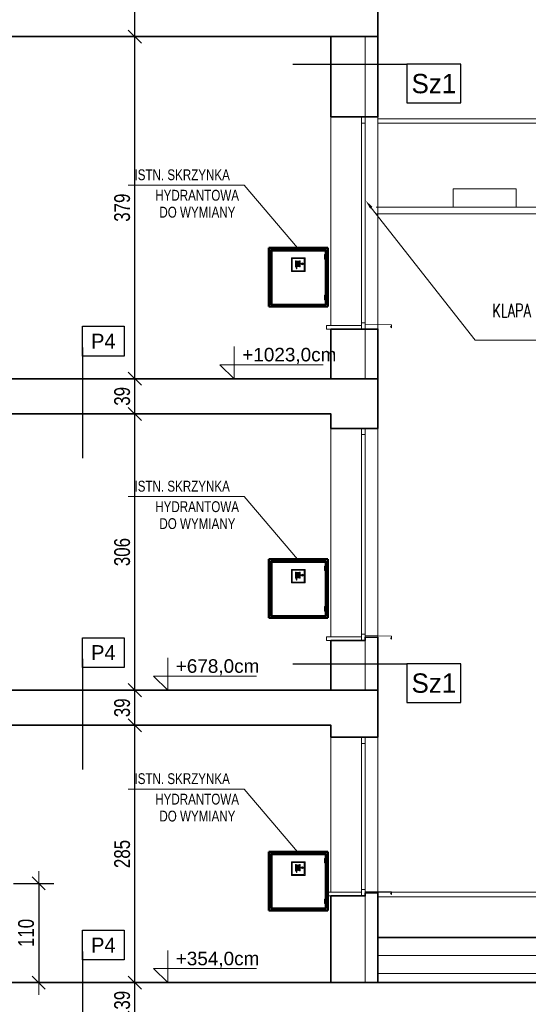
# Model space of a CAD drawing. Header units: millimetres. Extents: x -539 to 9013, y -5271 to -2164.
# Tile 5 of 15: x 1392 to 1956, y -3929 to -2838. Entities that reach past the tile are written whole.
import ezdxf
from ezdxf import colors
from ezdxf.entities.mleader import LeaderData, LeaderLine
from ezdxf.enums import TextEntityAlignment as Align
from ezdxf.math import Vec2, Vec3

# ---------------------------------------------------------------- set-up
doc = ezdxf.new("R2010")
doc.units = ezdxf.units.MM
doc.linetypes.add('DASHED', pattern=[0.75, 0.5, -0.25])
doc.linetypes.add('DASHEDX2', pattern=[1.5, 1, -0.5])
for name, color, linetype, lineweight in [('!MARIUSZ', 220, 'Continuous', 35), ('BA_txc', 1, 'Continuous', 18), ('BA_txs', 2, 'Continuous', 18), ('PG_STOLARKA', 1, 'Continuous', 18), ('PG_WIDOKOWE_CIENKIE', 1, 'Continuous', 18), ('PG_WYMIARY', 1, 'Continuous', 18), ('PG_WYPOSAŻENIE', 1, 'Continuous', 18), ('PG_ŚCIANY_SŁUPY', 4, 'Continuous', 35), ('WYMIAROWA', 1, 'Continuous', 20)]:
    doc.layers.add(name, color=color, linetype=linetype, lineweight=lineweight)
doc.layers.add('BS_TXG', color=2, linetype='Continuous')
doc.layers.add('PG_IZOLACJA', color=1, linetype='ZIGZAG')
doc.styles.add('BIKTG', font='BIKROMSW.SHX')
doc.styles.add('BIKTS', font='bikromsw.shx', dxfattribs={"width": 0.85})
doc.styles.add('BIKWYM', font='BIKROMSW.SHX', dxfattribs={"width": 0.8})
doc.styles.add('MKA_ROMANS', font='romans.shx', dxfattribs={"width": 0.7})
doc.styles.get("Standard").update_dxf_attribs({"font": 'arial.ttf'})
doc.linetypes.add('ZIGZAG', pattern='A,0.0001,-0.2,[131,ltypeshp.shx,S=0.2,R=0,X=-0.2,Y=0],-0.4,[131,ltypeshp.shx,S=0.2,R=180,X=0.2,Y=0],-0.2', length=0.8001)
doc.dimstyles.new('BA_KR_50', dxfattribs={"dimscale": 0.5, "dimtxt": 25, "dimasz": 1.666667, "dimexe": 24, "dimexo": 0, "dimgap": 0, "dimtad": 0, "dimdec": 1, "dimrnd": 0.5, "dimzin": 9, "dimdsep": 46, "dimtxsty": 'BIKWYM', "dimblk": 'WYM-KR', "dimcen": 0, "dimdle": 20, "dimclrd": 256, "dimclre": 256, "dimclrt": 7, "dimadec": 0, "dimazin": 0, "dimtfac": 0.033333, "dimtdec": 1, "dimtmove": 0, "dimatfit": 3, "dimldrblk": 'WYM-KR', "dimfxl": 40, "dimfxlon": 1, "dimtvp": 0.8, "dimtolj": 1, "dimarcsym": 0})

# ---------------------------------------------------------------- blocks, each defined once
blk = doc.blocks.new('7')
at = {"layer": 'WYMIAROWA'}
for p, q in [((-11895, -4833), (-12045, -4833)), ((-12045, -4833), (-12045, -4983)), ((-11903, -4841), (-12037, -4841)), ((-12037, -4841), (-12037, -4975)), ((-11998, -4864), (-11999, -4865)), ((-11999, -4865), (-11999, -4930)), ((-11993, -4864), (-11998, -4864)), ((-11993, -4864), (-11993, -4932)), ((-11992, -4871), (-11992, -4940)), ((-11986, -4871), (-11986, -4940)), ((-11985, -4871), (-11985, -4925)), ((-11979, -4871), (-11979, -4925)), ((-11977, -4871), (-11977, -4925)), ((-11971, -4871), (-11971, -4925)), ((-11970, -4871), (-11970, -4925)), ((-11964, -4871), (-11964, -4925)), ((-11963, -4871), (-11963, -4925)), ((-11957, -4871), (-11957, -4925)), ((-11955, -4864), (-11955, -4932)), ((-11955, -4864), (-11951, -4864)), ((-11951, -4864), (-11949, -4865)), ((-11949, -4865), (-11949, -4930)), ((-11949, -4895), (-11934, -4895)), ((-11949, -4900), (-11934, -4900)), ((-11931, -4895), (-11927, -4895)), ((-11931, -4900), (-11927, -4900)), ((-11927, -4895), (-11927, -4891)), ((-11927, -4904), (-11927, -4900)), ((-11922, -4895), (-11922, -4891)), ((-11922, -4895), (-11918, -4895)), ((-11922, -4900), (-11918, -4900)), ((-11922, -4904), (-11922, -4900)), ((-11903, -4975), (-11903, -4841)), ((-11895, -4983), (-11895, -4833)), ((-12045, -4983), (-11895, -4983)), ((-12037, -4975), (-11903, -4975)), ((-11998, -4932), (-11999, -4930)), ((-11993, -4932), (-11998, -4932)), ((-11992, -4940), (-11986, -4940)), ((-11992, -4944), (-11986, -4944)), ((-11992, -4944), (-11991, -4952)), ((-11991, -4952), (-11987, -4952)), ((-11986, -4944), (-11987, -4952)), ((-11955, -4932), (-11951, -4932)), ((-11951, -4932), (-11949, -4930))]:
    blk.add_line(p, q, dxfattribs=at)
for centre, radius, start, end in [((-11989, -4871), 3, 0, 180), ((-11982, -4871), 3, 0, 180), ((-11974, -4871), 3, 0, 180), ((-11967, -4871), 3, 0, 180), ((-11960, -4871), 3, 0, 180), ((-11924, -4898), 10, 194.4775, 165.5225), ((-11924, -4898), 7, 110.9248, 159.0752), ((-11924, -4898), 7, 200.9248, 249.0752), ((-11924, -4898), 7, 20.9248, 69.0752), ((-11924, -4898), 7, 290.9248, 339.0752), ((-11982, -4925), 3, 180, 0), ((-11974, -4925), 3, 180, 0), ((-11967, -4925), 3, 180, 0), ((-11960, -4925), 3, 180, 0)]:
    blk.add_arc(centre, radius, start, end, dxfattribs=at)
blk = doc.blocks.new('OZNWAR')
blk.add_lwpolyline([(-35, 0), (-35, 50), (35, 50), (35, 0)], close=True)
at = {"style": 'BIKTG'}
blk.add_attdef('OZNWAR', text='', height=25, dxfattribs=at).set_placement((0, 25), align=Align.MIDDLE)
blk = doc.blocks.new('WYM-KR')
at = {"linetype": 'ByBlock'}
blk.add_line((11.52, 0), (-11.52, 0), dxfattribs=at)
at = {"color": 7, "linetype": 'ByBlock'}
blk.add_line((6.24, 6.24), (-6.24, -6.24), dxfattribs=at)
blk = doc.blocks.new('*D400')
at = {"layer": 'Defpoints', "color": 0, "transparency": 16777216}
for p in [(1519.9, -3904.5), (1556.3, -3904.5), (1489, -3943.5)]:
    blk.add_point(p, dxfattribs=at)
at = {"layer": 'PG_WYMIARY', "lineweight": -2, "transparency": 16777216}
for p, q in [((1547.9, -3904.5), (1503.1, -3904.5)), ((1519.9, -3942.3), (1519.9, -3905.6)), ((1491.9, -3943.5), (1536.7, -3943.5))]:
    blk.add_line(p, q, dxfattribs=at)
at = {"layer": 'PG_WYMIARY', "lineweight": -2, "transparency": 16777216, "xscale": 1.166666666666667, "yscale": 1.166666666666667, "zscale": 1.166666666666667}
for p, rotation in [((1519.9, -3904.5), 90), ((1519.9, -3943.5), 270)]:
    blk.add_blockref('WYM-KR', p, dxfattribs=dict(at, rotation=rotation))
at = {"layer": 'PG_WYMIARY', "color": 7, "transparency": 16777216, "insert": (1505.9, -3924), "char_height": 17.5, "attachment_point": 5, "rotation": 90, "style": 'BIKWYM'}
blk.add_mtext('\\A1;39', dxfattribs=at)
blk = doc.blocks.new('*D401')
at = {"layer": 'Defpoints', "color": 0, "transparency": 16777216}
for p in [(1519.9, -3619.5), (1545, -3619.5), (1556.3, -3904.5)]:
    blk.add_point(p, dxfattribs=at)
at = {"layer": 'PG_WYMIARY', "lineweight": -2, "transparency": 16777216}
for p, q in [((1545, -3619.5), (1503.1, -3619.5)), ((1519.9, -3903.3), (1519.9, -3620.6)), ((1547.9, -3904.5), (1503.1, -3904.5))]:
    blk.add_line(p, q, dxfattribs=at)
at = {"layer": 'PG_WYMIARY', "lineweight": -2, "transparency": 16777216, "xscale": 1.166666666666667, "yscale": 1.166666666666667, "zscale": 1.166666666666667}
for p, rotation in [((1519.9, -3619.5), 90), ((1519.9, -3904.5), 270)]:
    blk.add_blockref('WYM-KR', p, dxfattribs=dict(at, rotation=rotation))
at = {"layer": 'PG_WYMIARY', "color": 7, "transparency": 16777216, "insert": (1505.9, -3762), "char_height": 17.5, "attachment_point": 5, "rotation": 90, "style": 'BIKWYM'}
blk.add_mtext('\\A1;285', dxfattribs=at)
blk = doc.blocks.new('*D402')
at = {"layer": 'Defpoints', "color": 0, "transparency": 16777216}
for p in [(1519.9, -3580.5), (1556.3, -3580.5), (1545, -3619.5)]:
    blk.add_point(p, dxfattribs=at)
at = {"layer": 'PG_WYMIARY', "lineweight": -2, "transparency": 16777216}
for p, q in [((1547.9, -3580.5), (1503.1, -3580.5)), ((1519.9, -3618.3), (1519.9, -3581.6)), ((1545, -3619.5), (1503.1, -3619.5))]:
    blk.add_line(p, q, dxfattribs=at)
at = {"layer": 'PG_WYMIARY', "lineweight": -2, "transparency": 16777216, "xscale": 1.166666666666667, "yscale": 1.166666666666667, "zscale": 1.166666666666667}
for p, rotation in [((1519.9, -3580.5), 90), ((1519.9, -3619.5), 270)]:
    blk.add_blockref('WYM-KR', p, dxfattribs=dict(at, rotation=rotation))
at = {"layer": 'PG_WYMIARY', "color": 7, "transparency": 16777216, "insert": (1505.9, -3600), "char_height": 17.5, "attachment_point": 5, "rotation": 90, "style": 'BIKWYM'}
blk.add_mtext('\\A1;39', dxfattribs=at)
blk = doc.blocks.new('*D403')
at = {"layer": 'Defpoints', "color": 0, "transparency": 16777216}
for p in [(1519.9, -3274.5), (1545, -3274.5), (1556.3, -3580.5)]:
    blk.add_point(p, dxfattribs=at)
at = {"layer": 'PG_WYMIARY', "lineweight": -2, "transparency": 16777216}
for p, q in [((1545, -3274.5), (1503.1, -3274.5)), ((1519.9, -3579.3), (1519.9, -3275.6)), ((1547.9, -3580.5), (1503.1, -3580.5))]:
    blk.add_line(p, q, dxfattribs=at)
at = {"layer": 'PG_WYMIARY', "lineweight": -2, "transparency": 16777216, "xscale": 1.166666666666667, "yscale": 1.166666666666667, "zscale": 1.166666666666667}
for p, rotation in [((1519.9, -3274.5), 90), ((1519.9, -3580.5), 270)]:
    blk.add_blockref('WYM-KR', p, dxfattribs=dict(at, rotation=rotation))
at = {"layer": 'PG_WYMIARY', "color": 7, "transparency": 16777216, "insert": (1505.9, -3427.5), "char_height": 17.5, "attachment_point": 5, "rotation": 90, "style": 'BIKWYM'}
blk.add_mtext('\\A1;306', dxfattribs=at)
blk = doc.blocks.new('*D404')
at = {"layer": 'Defpoints', "color": 0, "transparency": 16777216}
for p in [(1519.9, -3235.5), (1547.5, -3235.5), (1545, -3274.5)]:
    blk.add_point(p, dxfattribs=at)
at = {"layer": 'PG_WYMIARY', "lineweight": -2, "transparency": 16777216}
for p, q in [((1547.5, -3235.5), (1503.1, -3235.5)), ((1519.9, -3273.3), (1519.9, -3236.6)), ((1545, -3274.5), (1503.1, -3274.5))]:
    blk.add_line(p, q, dxfattribs=at)
at = {"layer": 'PG_WYMIARY', "lineweight": -2, "transparency": 16777216, "xscale": 1.166666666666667, "yscale": 1.166666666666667, "zscale": 1.166666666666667}
for p, rotation in [((1519.9, -3235.5), 90), ((1519.9, -3274.5), 270)]:
    blk.add_blockref('WYM-KR', p, dxfattribs=dict(at, rotation=rotation))
at = {"layer": 'PG_WYMIARY', "color": 7, "transparency": 16777216, "insert": (1505.9, -3255), "char_height": 17.5, "attachment_point": 5, "rotation": 90, "style": 'BIKWYM'}
blk.add_mtext('\\A1;39', dxfattribs=at)
blk = doc.blocks.new('*D405')
at = {"layer": 'Defpoints', "color": 0, "transparency": 16777216}
for p in [(1496.5, -2856.5), (1519.9, -2856.5), (1547.5, -3235.5)]:
    blk.add_point(p, dxfattribs=at)
at = {"layer": 'PG_WYMIARY', "lineweight": -2, "transparency": 16777216}
for p, q in [((1496.5, -2856.5), (1536.7, -2856.5)), ((1519.9, -3234.3), (1519.9, -2857.6)), ((1547.5, -3235.5), (1503.1, -3235.5))]:
    blk.add_line(p, q, dxfattribs=at)
at = {"layer": 'PG_WYMIARY', "lineweight": -2, "transparency": 16777216, "xscale": 1.166666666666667, "yscale": 1.166666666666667, "zscale": 1.166666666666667}
for p, rotation in [((1519.9, -2856.5), 90), ((1519.9, -3235.5), 270)]:
    blk.add_blockref('WYM-KR', p, dxfattribs=dict(at, rotation=rotation))
at = {"layer": 'PG_WYMIARY', "color": 7, "transparency": 16777216, "insert": (1505.9, -3046), "char_height": 17.5, "attachment_point": 5, "rotation": 90, "style": 'BIKWYM'}
blk.add_mtext('\\A1;379', dxfattribs=at)
blk = doc.blocks.new('*D406')
at = {"layer": 'Defpoints', "color": 0, "transparency": 16777216}
for p in [(1496.5, -2732.5), (1519.9, -2732.5), (1496.5, -2856.5)]:
    blk.add_point(p, dxfattribs=at)
at = {"layer": 'PG_WYMIARY', "lineweight": -2, "transparency": 16777216}
for p, q in [((1496.5, -2732.5), (1536.7, -2732.5)), ((1519.9, -2855.3), (1519.9, -2733.6)), ((1496.5, -2856.5), (1536.7, -2856.5))]:
    blk.add_line(p, q, dxfattribs=at)
at = {"layer": 'PG_WYMIARY', "lineweight": -2, "transparency": 16777216, "xscale": 1.166666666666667, "yscale": 1.166666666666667, "zscale": 1.166666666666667}
for p, rotation in [((1519.9, -2732.5), 90), ((1519.9, -2856.5), 270)]:
    blk.add_blockref('WYM-KR', p, dxfattribs=dict(at, rotation=rotation))
at = {"layer": 'PG_WYMIARY', "color": 7, "transparency": 16777216, "insert": (1505.9, -2804.2), "char_height": 17.5, "attachment_point": 5, "rotation": 90, "style": 'BIKWYM'}
blk.add_mtext('\\A1;124', dxfattribs=at)
blk = doc.blocks.new('*D430')
at = {"layer": 'Defpoints', "color": 0, "transparency": 16777216}
for p in [(1329, -3794.5), (1329, -3904.5), (1413.5, -3904.5)]:
    blk.add_point(p, dxfattribs=at)
at = {"layer": 'PG_WYMIARY', "lineweight": -2, "transparency": 16777216}
for p, q in [((1385.5, -3794.5), (1430.3, -3794.5)), ((1413.5, -3795.6), (1413.5, -3903.3)), ((1385.5, -3904.5), (1430.3, -3904.5))]:
    blk.add_line(p, q, dxfattribs=at)
at = {"layer": 'PG_WYMIARY', "lineweight": -2, "transparency": 16777216, "xscale": 1.166666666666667, "yscale": 1.166666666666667, "zscale": 1.166666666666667}
for p, rotation in [((1413.5, -3794.5), 90), ((1413.5, -3904.5), 270)]:
    blk.add_blockref('WYM-KR', p, dxfattribs=dict(at, rotation=rotation))
at = {"layer": 'PG_WYMIARY', "color": 7, "transparency": 16777216, "insert": (1399.5, -3849.5), "char_height": 17.5, "attachment_point": 5, "rotation": 90, "style": 'BIKWYM'}
blk.add_mtext('\\A1;110', dxfattribs=at)

msp = doc.modelspace()

# ---------------------------------------------------------------- linework, layer by layer
at = {"layer": '!MARIUSZ', "color": 18, "linetype": 'DASHED', "lineweight": 0, "ltscale": 50, "true_color": 0x000000}
msp.add_lwpolyline([(1005.01, -3371.45), (1096.15, -3371.45), (1315, -3235.45), (1637, -3235.45)], dxfattribs=at)
at = {"layer": 'BA_txc', "color": 18, "true_color": 0x000000}
for p, q in [((1629.92, -3199.83), (1629.92, -3235.45)), ((1629.92, -3235.45), (1614.04, -3219.94)), ((1614.04, -3219.94), (1728.37, -3219.94)), ((1556.27, -3544.83), (1556.27, -3580.45)), ((1556.27, -3580.45), (1540.39, -3564.94)), ((1540.39, -3564.94), (1654.73, -3564.94)), ((1556.27, -3868.83), (1556.27, -3904.45)), ((1556.27, -3904.45), (1540.39, -3888.94)), ((1540.39, -3888.94), (1654.73, -3888.94))]:
    msp.add_line(p, q, dxfattribs=at)
at = {"layer": 'BS_TXG', "color": 18, "true_color": 0x000000}
for p, q in [((1694.86, -2887.05), (1820.94, -2887.05)), ((1461.92, -3200.85), (1461.92, -3323.39)), ((1461.92, -3545.85), (1461.92, -3668.39)), ((1694.86, -3551.2), (1820.94, -3551.2)), ((1461.92, -3869.85), (1461.92, -3992.39))]:
    msp.add_line(p, q, dxfattribs=at)
at = {"layer": 'PG_IZOLACJA', "color": 18, "linetype": 'DASHEDX2', "ltscale": 10, "true_color": 0x000000, "const_width": 2}
for points in [[(1789, -3804.95), (1789, -3854.7)], [(1789, -3854.45), (2570.8, -3854.45), (2570.8, -3809.45), (2594.8, -3809.45)]]:
    msp.add_lwpolyline(points, dxfattribs=at)
at = {"layer": 'PG_STOLARKA', "color": 18, "true_color": 0x000000}
for p, q in [((1771, -2952.45), (1771, -3173.45)), ((1775, -2952.45), (1775, -3173.45)), ((1771, -3297.45), (1771, -3518.45)), ((1775, -3297.45), (1775, -3518.45)), ((1771, -3639.45), (1771, -3801.45)), ((1775, -3639.45), (1775, -3801.45))]:
    msp.add_line(p, q, dxfattribs=at)
for points in [[(1775, -2945.45), (1775, -2856.45)], [(1775, -3525.45), (1775, -3580.45)]]:
    msp.add_lwpolyline(points, dxfattribs=at)
for points in [[(1771, -2952.45), (1775, -2952.45), (1775, -2945.45), (1771, -2945.45)], [(1771, -3180.45), (1775, -3180.45), (1775, -3173.45), (1771, -3173.45)], [(1732, -3176.45), (1771, -3176.45), (1771, -3180.45), (1732, -3180.45)], [(1771, -3297.45), (1775, -3297.45), (1775, -3290.45), (1771, -3290.45)], [(1732, -3521.45), (1771, -3521.45), (1771, -3525.45), (1732, -3525.45)], [(1771, -3525.45), (1775, -3525.45), (1775, -3518.45), (1771, -3518.45)], [(1771, -3639.45), (1775, -3639.45), (1775, -3632.45), (1771, -3632.45)], [(1732, -3804.45), (1771, -3804.45), (1771, -3808.45), (1732, -3808.45)], [(1771, -3808.45), (1775, -3808.45), (1775, -3801.45), (1771, -3801.45)]]:
    msp.add_lwpolyline(points, close=True, dxfattribs=at)
at = {"layer": 'PG_WIDOKOWE_CIENKIE', "color": 18, "true_color": 0x000000}
for points in [[(1496.54, -2856.45), (1651.54, -2856.45)], [(1737, -2945.45), (1737, -3176.45)], [(1789, -2945.45), (1789, -3180.45)], [(1787, -3045.3), (2414, -3045.3)], [(1787, -3052.8), (2414, -3052.8)], [(1775, -3175.03), (1804.02, -3175.86), (1804.02, -3179.02), (1802.98, -3177.36)], [(1775, -3180.45), (1775, -3235.45)], [(1737, -3290.45), (1737, -3521.45)], [(1789, -3290.45), (1789, -3525.45)], [(1775, -3520.03), (1804.02, -3520.86), (1804.02, -3524.02), (1802.98, -3522.36)], [(1737, -3632.45), (1737, -3804.45)], [(1789, -3632.45), (1789, -3808.45)], [(1775, -3803.03), (1804.02, -3803.86), (1804.02, -3807.02), (1802.98, -3805.36)], [(2565.8, -3804.45), (1789, -3804.45)], [(1775, -3904.45), (1775, -3808.45)], [(2594.8, -3809.45), (1789, -3809.45)], [(2570.8, -3854.45), (1789, -3854.45)], [(2570.8, -3874.45), (1789, -3874.45)], [(2570.8, -3904.45), (2570.8, -3894.45), (1789, -3894.45)]]:
    msp.add_lwpolyline(points, dxfattribs=at)
for points in [[(1789, -2947.45), (2419, -2947.45), (2419, -2952.45), (1789, -2952.45)], [(1872.36, -3024.99), (1941.93, -3024.99), (1941.93, -3045.3), (1872.36, -3045.3)]]:
    msp.add_lwpolyline(points, close=True, dxfattribs=at)
at = {"layer": 'PG_WIDOKOWE_CIENKIE'}
msp.add_lwpolyline([(735, -3147.45), (1095.48, -3147.45), (1306, -3248.95), (1306, -3274.45), (1325, -3274.45), (1325, -3290.45), (1353, -3290.45), (1353, -3274.45), (1737, -3274.45)], dxfattribs=at)
at = {"layer": 'PG_WYMIARY', "color": 18, "true_color": 0x000000}
for points in [[(1700.07, -3090.45), (1640.82, -3021.01), (1512.51, -3021.01)], [(1700.07, -3435.45), (1640.82, -3366.01), (1512.51, -3366.01)], [(1700.07, -3759.45), (1640.82, -3690.01), (1512.51, -3690.01)]]:
    msp.add_lwpolyline(points, dxfattribs=at)
at = {"layer": 'PG_WYPOSAŻENIE', "color": 18, "lineweight": 50, "true_color": 0x000000}
for p, q in [((1733.41, -3090.45), (1668.41, -3090.45)), ((1668.41, -3090.45), (1668.41, -3155.45)), ((1731.41, -3092.45), (1670.41, -3092.45)), ((1670.41, -3092.45), (1670.41, -3153.45)), ((1731.41, -3093.25), (1671.21, -3093.25)), ((1671.21, -3093.25), (1671.21, -3153.45)), ((1731.41, -3153.45), (1731.41, -3092.45)), ((1733.41, -3155.45), (1733.41, -3090.45)), ((1668.41, -3155.45), (1733.41, -3155.45)), ((1670.41, -3153.45), (1731.41, -3153.45)), ((1733.41, -3435.45), (1668.41, -3435.45)), ((1668.41, -3435.45), (1668.41, -3500.45)), ((1733.41, -3500.45), (1733.41, -3435.45)), ((1731.41, -3437.45), (1670.41, -3437.45)), ((1670.41, -3437.45), (1670.41, -3498.45)), ((1731.41, -3438.25), (1671.21, -3438.25)), ((1671.21, -3438.25), (1671.21, -3498.45)), ((1731.41, -3498.45), (1731.41, -3437.45)), ((1668.41, -3500.45), (1733.41, -3500.45)), ((1670.41, -3498.45), (1731.41, -3498.45)), ((1733.41, -3759.45), (1668.41, -3759.45)), ((1668.41, -3759.45), (1668.41, -3824.45)), ((1731.41, -3761.45), (1670.41, -3761.45)), ((1670.41, -3761.45), (1670.41, -3822.45)), ((1731.41, -3762.25), (1671.21, -3762.25)), ((1671.21, -3762.25), (1671.21, -3822.45)), ((1731.41, -3822.45), (1731.41, -3761.45)), ((1733.41, -3824.45), (1733.41, -3759.45)), ((1668.41, -3824.45), (1733.41, -3824.45)), ((1670.41, -3822.45), (1731.41, -3822.45))]:
    msp.add_line(p, q, dxfattribs=at)
at = {"layer": 'PG_WYPOSAŻENIE', "color": 18, "true_color": 0x000000}
for p, q in [((1730.04, -3102.95), (1730.04, -3097.95)), ((1730.04, -3097.95), (1732.42, -3097.95)), ((1730.04, -3102.95), (1732.42, -3102.95)), ((1732.42, -3097.95), (1732.42, -3102.95)), ((1730.04, -3142.95), (1730.04, -3147.95)), ((1730.04, -3142.95), (1732.42, -3142.95)), ((1730.04, -3147.95), (1732.42, -3147.95)), ((1732.42, -3147.95), (1732.42, -3142.95)), ((1730.04, -3447.95), (1730.04, -3442.95)), ((1730.04, -3442.95), (1732.42, -3442.95)), ((1732.42, -3442.95), (1732.42, -3447.95)), ((1730.04, -3447.95), (1732.42, -3447.95)), ((1730.04, -3487.95), (1730.04, -3492.95)), ((1730.04, -3487.95), (1732.42, -3487.95)), ((1732.42, -3492.95), (1732.42, -3487.95)), ((1730.04, -3492.95), (1732.42, -3492.95)), ((1730.04, -3771.95), (1730.04, -3766.95)), ((1730.04, -3766.95), (1732.42, -3766.95)), ((1730.04, -3771.95), (1732.42, -3771.95)), ((1732.42, -3766.95), (1732.42, -3771.95)), ((1730.04, -3811.95), (1730.04, -3816.95)), ((1730.04, -3811.95), (1732.42, -3811.95)), ((1730.04, -3816.95), (1732.42, -3816.95)), ((1732.42, -3816.95), (1732.42, -3811.95))]:
    msp.add_line(p, q, dxfattribs=at)
at = {"layer": 'PG_ŚCIANY_SŁUPY', "color": 18, "true_color": 0x000000}
for points in [[(1789, -2856.45), (1789, -2737.45)], [(1651.54, -2856.45), (582, -2856.45)], [(1789, -2856.45), (1651.54, -2856.45)], [(1737, -3235.45), (1737, -3180.45), (1789, -3180.45), (1789, -3235.45)], [(1306, -3235.45), (1789, -3235.45), (1789, -3290.45), (1737, -3290.45), (1737, -3274.45), (1353, -3274.45), (1353, -3290.45), (1325, -3290.45), (1325, -3274.45), (1306, -3274.45), (1306, -3248.95)], [(1737, -3580.45), (1737, -3525.45), (1775, -3525.45), (1775, -3521.95), (1789, -3521.95), (1789, -3580.45), (1737, -3580.45)], [(1329, -3580.45), (1789, -3580.45), (1789, -3632.45), (1737, -3632.45), (1737, -3619.45), (1353, -3619.45), (1353, -3632.45), (1325, -3632.12), (1325, -3595.11)], [(1737, -3904.45), (1737, -3808.45), (1775, -3808.45), (1775, -3804.95), (1789, -3804.95), (1789, -3904.45), (1737, -3904.45)], [(1325, -3921.96), (1325, -3956.3), (1353, -3956.3), (1353, -3943.45), (1741.5, -3943.45), (1741.5, -3956.3), (1775, -3956.3), (1775, -3943.45), (2564, -3943.45), (2564, -3956.3), (2594.8, -3956.3), (2594.8, -3904.45), (1329, -3904.45)]]:
    msp.add_lwpolyline(points, dxfattribs=at)
msp.add_lwpolyline([(1737, -2856.45), (1789, -2856.45), (1789, -2945.45), (1737, -2945.45)], close=True, dxfattribs=at)

# ---------------------------------------------------------------- block references
at = {"layer": 'BS_TXG', "color": 18, "true_color": 0x000000}
ref = msp.add_blockref('OZNWAR', (1850.97, -2887.05), dxfattribs=dict(at, xscale=-0.8580000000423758, yscale=0.8580000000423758, zscale=0.8580000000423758, rotation=180.000001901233))
ref.add_attrib('OZNWAR', 'Sz1', dxfattribs={"layer": '0', "height": 21.45, "rotation": 0, "style": 'BIKTG'}).set_placement((1850.97, -2908.5), align=Align.MIDDLE)
at = {"layer": 'BS_TXG', "color": 18, "true_color": 0x000000, "xscale": 0.6600000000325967, "yscale": 0.6600000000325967, "zscale": 0.6600000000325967, "rotation": 359.999998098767}
for p in [(1485.02, -3210.38), (1485.02, -3555.38), (1485.02, -3879.38)]:
    msp.add_blockref('OZNWAR', p, dxfattribs=at).add_auto_attribs({'OZNWAR': 'P4'})
at = {"layer": 'BS_TXG', "color": 18, "true_color": 0x000000}
ref = msp.add_blockref('OZNWAR', (1850.97, -3551.2), dxfattribs=dict(at, xscale=-0.8580000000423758, yscale=0.8580000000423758, zscale=0.8580000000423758, rotation=180.000001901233))
ref.add_attrib('OZNWAR', 'Sz1', dxfattribs={"layer": '0', "height": 21.45, "rotation": 0, "style": 'BIKTG'}).set_placement((1850.97, -3572.65), align=Align.MIDDLE)
at = {"layer": 'PG_WYPOSAŻENIE', "color": 18, "true_color": 0x000000, "xscale": 0.1, "yscale": 0.1, "zscale": 0.1}
for p in [(2897.86, -2618.37), (2897.86, -2963.37), (2897.86, -3287.37)]:
    msp.add_blockref('7', p, dxfattribs=at)

# ---------------------------------------------------------------- texts
at = {"layer": 'BA_txc', "color": 18, "true_color": 0x000000, "char_height": 15, "attachment_point": 1}
for s, insert in [('+1023,0cm', (1638.82, -3201.26)), ('+678,0cm', (1565.18, -3546.26)), ('+354,0cm', (1565.18, -3870.26))]:
    msp.add_mtext_dynamic_manual_height_columns(s, width=67.1278, gutter_width=50, heights=[0], dxfattribs=dict(at, insert=insert))
at = {"layer": 'BA_txs', "color": 18, "true_color": 0x000000, "style": 'BIKTS', "width": 0.8}
for s, p in [('ISTN. SKRZYNKA', (1519.52, -3015.53)), ('HYDRANTOWA', (1542.52, -3038.22)), ('DO WYMIANY', (1547.09, -3056.98)), ('ISTN. SKRZYNKA', (1519.52, -3360.53)), ('HYDRANTOWA', (1542.52, -3383.22)), ('DO WYMIANY', (1547.09, -3401.98)), ('ISTN. SKRZYNKA', (1519.52, -3684.53)), ('HYDRANTOWA', (1542.52, -3707.22)), ('DO WYMIANY', (1547.09, -3725.98))]:
    msp.add_text(s, height=12, dxfattribs=at).set_placement(p)

# ---------------------------------------------------------------- dimensions: what is measured, and where the dimension line sits
at = {"layer": 'PG_WYMIARY', "color": 18, "true_color": 0x000000}
dim = msp.add_linear_dim(base=(1519.93, -2732.45), p1=(1496.54, -2856.45), p2=(1496.54, -2732.45), angle=90, dimstyle='BA_KR_50', override={"dimscale": 0.7, "dimtmove": 1}, dxfattribs=at)
dim.commit()
dim.dimension.update_dxf_attribs({"geometry": '*D406', "text_midpoint": (1519.93, -2804.15), "dimtype": 160})
for base, p1, p2, picture, middle in [((1519.93, -2856.45), (1547.5, -3235.45), (1496.54, -2856.45), '*D405', (1505.93, -3045.95)), ((1519.93, -3235.45), (1545, -3274.45), (1547.5, -3235.45), '*D404', (1505.93, -3254.95)), ((1519.93, -3274.45), (1556.27, -3580.45), (1545, -3274.45), '*D403', (1505.93, -3427.45)), ((1519.93, -3580.45), (1545, -3619.45), (1556.27, -3580.45), '*D402', (1505.93, -3599.95)), ((1519.93, -3619.45), (1556.27, -3904.45), (1545, -3619.45), '*D401', (1505.93, -3761.95)), ((1413.5, -3904.45), (1329, -3794.46), (1329, -3904.45), '*D430', (1399.5, -3849.46)), ((1519.93, -3904.45), (1489, -3943.45), (1556.27, -3904.45), '*D400', (1505.93, -3923.95))]:
    dim = msp.add_linear_dim(base=base, p1=p1, p2=p2, angle=90, dimstyle='BA_KR_50', override={"dimscale": 0.7, "dimtmove": 1}, dxfattribs=at)
    dim.commit()
    dim.dimension.update_dxf_attribs({"geometry": picture, "text_midpoint": middle})

# ---------------------------------------------------------------- leaders
at = {"layer": 'BA_txs', "color": 18, "true_color": 0x000000}
ml = msp.add_multileader_mtext('Standard', dxfattribs=at)
ml.set_content('KLAPA DYMOWA ZGODNIE Z ZESTAWIENIEM STOLARKI', color=(0, 0, 0), style='MKA_ROMANS')
ml.set_leader_properties(color=256, linetype='ByLayer', lineweight=-1)
ml.build(insert=Vec2(0, 0))
ml.multileader.update_dxf_attribs({"text_left_attachment_type": 5, "text_right_attachment_type": 5, "dogleg_length": 20, "arrow_head_size": 10})
ctx = ml.context
ctx.base_point, ctx.char_height, ctx.arrow_head_size, ctx.landing_gap_size, ctx.plane_origin = Vec3(1914.98, -3192.87), 15, 10, 0.6, Vec3(1953.75, -2680.56)
ctx.left_attachment, ctx.right_attachment = 5, 5
notes = []
notes.append((ctx, [(0, (1, 1, 0), (1896.76, -3192.87), (1, 0), 18.22, [(0, [(1775.51, -3038.18)], 0, [])])]))
ctx.mtext.insert, ctx.mtext.rotation, ctx.mtext.width, ctx.mtext.line_spacing_factor, ctx.mtext.flow_direction = Vec3(1915.58, -3152.37), 6.2831853, 375.0388, 0.9, 5
for ctx, leaders in notes:
    for number, flags, end, landing, length, lines in leaders:
        leader = LeaderData()
        leader.index, (leader.has_last_leader_line, leader.has_dogleg_vector, leader.attachment_direction) = number, flags
        leader.last_leader_point, leader.dogleg_vector, leader.dogleg_length = Vec3(end), Vec3(landing), length
        for number, points, colour, breaks in lines:
            line = LeaderLine()
            line.index, line.vertices, line.color, line.breaks = number, Vec3.list(points), colors.encode_raw_color(colour), breaks
            leader.lines.append(line)
        ctx.leaders.append(leader)

doc.saveas('drawing.dxf')
